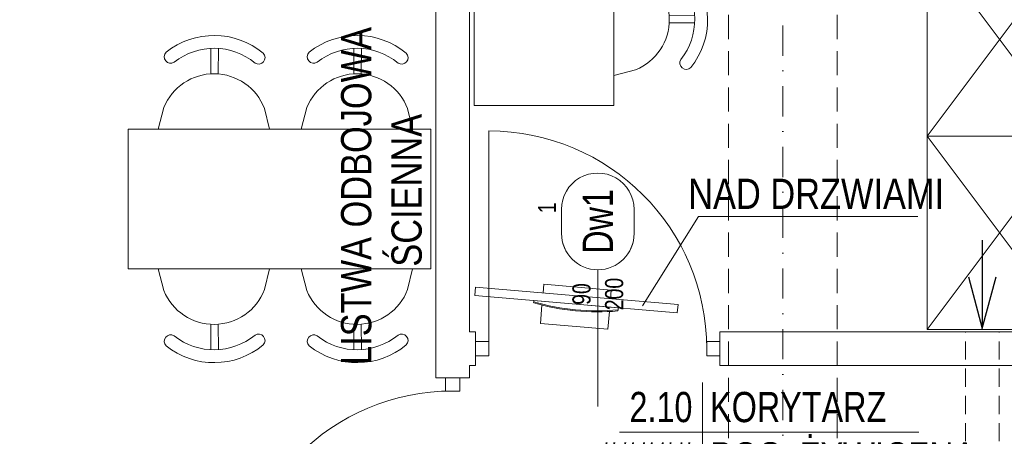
# Model space of a CAD drawing. Header units: millimetres. Extents: x -96593 to 66336, y -23969 to 7139.
# Tile 204 of 256: x -74652 to -74245, y -10117 to -9944. Entities that reach past the tile are written whole.
import ezdxf
from ezdxf.enums import TextEntityAlignment as Align

# ---------------------------------------------------------------- set-up
doc = ezdxf.new("R2010")
doc.units = ezdxf.units.MM
for name, pattern in [('DASHDOT', [1, 0.5, -0.25, 0, -0.25]), ('DASHED', [0.75, 0.5, -0.25]), ('DASHEDX2', [1.5, 1, -0.5])]:
    doc.linetypes.add(name, pattern=pattern)
for name, color, linetype, lineweight in [('BA_drz', 7, 'Continuous', 18), ('BA_met', 7, 'Continuous', 18), ('BA_sym', 7, 'Continuous', 18), ('BA_txc', 1, 'Continuous', 18), ('BA_txs', 2, 'Continuous', 18), ('mm_went_opis', 7, 'Continuous', 15), ('PG_OSIE', 1, 'DASHDOT', 18), ('PG_PODCIĄGI', 1, 'DASHED', 18), ('PG_PRZERYWANE_ŚREDNIE', 1, 'DASHEDX2', 18), ('PG_WYMIARY', 1, 'Continuous', 18), ('PG_WYPOSAŻENIE', 1, 'Continuous', 18), ('PG_ŚCIANY_DZIAŁOWE', 3, 'Continuous', 18)]:
    doc.layers.add(name, color=color, linetype=linetype, lineweight=lineweight)
doc.layers.add('BA_pom', color=6, linetype='Continuous', lineweight=18, plot=False)
doc.styles.add('BIKTS', font='bikromsw.shx', dxfattribs={"width": 0.85})
doc.styles.add('ROMANS', font='bikromsw.shx', dxfattribs={"width": 0.8})

# ---------------------------------------------------------------- blocks, each defined once
blk = doc.blocks.new('dr1h901')
at = {"color": 0}
blk.add_line((-0.5, 0), (-0.5, 1), dxfattribs=at)
blk.add_line((0, 0.3622), (0, -0.2655))
blk.add_arc((-0.5, 0), 1, 0, 90, dxfattribs=at)
blk = doc.blocks.new('jamb')
blk.add_lwpolyline([(-0.5, -0.5), (-0.5, 0.5), (0.5, 0.5), (0.5, -0.5)], close=True)
blk = doc.blocks.new('symdrz')
blk.add_lwpolyline([(-10, -30, -1), (-10, 30), (10, 30, -1), (10, -30)], format="xyb", close=True)
at = {"style": 'BIKTS', "width": 0.8}
blk.add_attdef('SZERDRZ', text='', height=25, dxfattribs=at).set_placement((77.15, 8.8), align=Align.CENTER)
blk.add_attdef('SYMDRZ', text='', height=25, dxfattribs=at).set_placement((0, 0), align=Align.MIDDLE)
blk.add_attdef('WYSDRZ', text='', height=25, dxfattribs=at).set_placement((77.15, -9.49), align=Align.TOP_CENTER)
blk = doc.blocks.new('bikmet')
blk.add_line((0, 1.65), (0, -1.65))
at = {"style": 'ROMANS', "width": 0.8}
blk.add_attdef('NRPOM', text='', height=1, dxfattribs=at).set_placement((-0.333, 0.333), align=Align.RIGHT)
blk.add_attdef('NWAPOM', (0.25, 0.333), '', height=1, dxfattribs=at)
blk.add_attdef('PODLOGA', text='', height=1.042, dxfattribs=at).set_placement((0.25, -0.333), align=Align.TOP_LEFT)
blk = doc.blocks.new('A$C5d8eeb17')
at = {"layer": 'PG_WYPOSAŻENIE', "color": 251, "true_color": 0x636466}
for p, q in [((38.75, 0), (38.75, 125)), ((38.75, 125), (96.51, 125)), ((96.51, 0), (96.51, 125)), ((29.78, 110.32), (38.75, 112.71)), ((5.34, 90.84), (15.88, 90.94)), ((5.37, 87.7), (15.91, 87.8)), ((38.75, 66.59), (30.19, 68.7)), ((29.78, 51.21), (38.75, 53.6)), ((5.34, 31.72), (15.88, 31.83)), ((5.37, 28.58), (15.91, 28.69)), ((38.75, 7.48), (30.19, 9.58)), ((96.51, 0), (38.75, 0))]:
    blk.add_line(p, q, dxfattribs=at)
for centre, radius, start, end in [((8.8, 107.44), 2.68, 328.6779, 134.2106), ((38.22, 89.59), 22.39, 112.1553, 248.9642), ((31.82, 89.53), 31.82, 141.4442, 219.6752), ((31.82, 89.53), 26.51, 141.4442, 219.6752), ((9.16, 71.17), 2.68, 226.9089, 32.4416), ((31.82, 30.41), 31.82, 141.4442, 219.6752), ((8.8, 48.32), 2.68, 328.6779, 134.2106), ((38.22, 30.47), 22.39, 112.1553, 248.9642), ((31.82, 30.41), 26.51, 141.4442, 219.6752), ((9.16, 12.05), 2.68, 226.9089, 32.4416)]:
    blk.add_arc(centre, radius, start, end, dxfattribs=at)
blk = doc.blocks.new('A$C819905f0')
at = {"layer": 'PG_WYMIARY', "color": 18, "true_color": 0x000000, "xscale": -1, "rotation": 90}
blk.add_blockref('A$C5d8eeb17', (296.25, 285.97), dxfattribs=at)
at = {"layer": 'PG_WYMIARY', "color": 18, "true_color": 0x000000, "rotation": 90}
blk.add_blockref('A$C5d8eeb17', (296.25, 150.72), dxfattribs=at)
at = {"layer": 'BA_txs', "color": 18, "true_color": 0x000000, "insert": (259.19, 90.83), "char_height": 12.5, "width": 265.5977, "attachment_point": 1, "rotation": 90, "style": 'BIKTS'}
blk.add_mtext('\\pi58.92981;LISTWA ODBOJOWA\\P\\pi95.61136; ŚCIENNA', dxfattribs=at)
blk = doc.blocks.new('A$C25dec356')
at = {"layer": 'PG_WYPOSAŻENIE', "color": 251, "true_color": 0x636466}
for p, q in [((18.97, 84.15), (21.08, 168.12)), ((21.08, 168.12), (28.08, 167.95)), ((23.85, 0), (28.08, 167.95)), ((18.19, 119.18), (17.31, 119.2)), ((19.85, 119.14), (18.09, 49.16)), ((18.19, 119.18), (19.85, 119.14)), ((1.41, 112.6), (0, 56.62)), ((1.41, 112.6), (16.02, 112.23)), ((26.67, 111.96), (33.84, 111.78)), ((33.84, 111.78), (32.43, 55.8)), ((18.97, 84.15), (16.85, 0.18)), ((0, 56.62), (15.19, 56.24)), ((16.28, 49.2), (17.16, 49.19)), ((18.09, 49.16), (17.16, 49.19)), ((25.26, 55.98), (32.43, 55.8)), ((16.85, 0.18), (23.85, 0))]:
    blk.add_line(p, q, dxfattribs=at)
for centre, radius, start, end in [((201.33, 81.48), 187.85, 168.41591, 189.89322), ((202.27, 81.46), 187.9, 168.41974, 189.88946)]:
    blk.add_arc(centre, radius, start, end, dxfattribs=at)
blk = doc.blocks.new('A$C4734549f')
at = {"layer": 'PG_WYPOSAŻENIE', "color": 251, "true_color": 0x636466}
for p, q in [((97.74, 46.81), (74.59, 9.88)), ((188.4, 46.81), (97.74, 46.81))]:
    blk.add_line(p, q, dxfattribs=at)
at = {"layer": 'PG_WYPOSAŻENIE', "color": 18, "true_color": 0x000000}
for points in [[(252.23, 80), (252.23, 160), (192.23, 160), (192.23, 80), (252.23, 80), (192.23, 160), (252.23, 160), (192.23, 80)], [(252.23, 0), (252.23, 80), (192.23, 80), (192.23, 0), (252.23, 0), (192.23, 80), (252.23, 80), (192.23, 0)]]:
    blk.add_lwpolyline(points, dxfattribs=at)
at = {"color": 18, "lineweight": 30, "true_color": 0x000000, "xscale": -0.4999999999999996, "yscale": 0.4999999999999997, "zscale": 0.4999999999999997, "rotation": 263.6633441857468}
blk.add_blockref('A$C25dec356', (4.26, 5.69), dxfattribs=at)
at = {"layer": 'PG_WYMIARY', "color": 18, "true_color": 0x000000, "rotation": 180}
blk.add_blockref('A$C5d8eeb17', (101.51, 217.7), dxfattribs=at)
at = {"layer": 'BA_txs', "color": 18, "true_color": 0x000000, "insert": (46.05, 285.08), "char_height": 12.5, "width": 265.5977, "attachment_point": 9, "rotation": 90, "style": 'BIKTS'}
blk.add_mtext('LISTWA ODBOJOWA\\P ŚCIENNA', dxfattribs=at)
blk = doc.blocks.new('A$C5DA075D8')
at = {"layer": 'BA_met', "color": 252}
blk.add_lwpolyline([(2238.78, 2114.22), (2362.58, 2114.22)], dxfattribs=at)
at = {"layer": 'mm_went_opis', "color": 252, "linetype": 'DASHED', "lineweight": 15, "ltscale": 15}
for p, q in [((2381.79, 1998), (2381.79, 2155.76)), ((2395.79, 1998), (2395.79, 2155.76))]:
    blk.add_line(p, q, dxfattribs=at)
at = {"layer": 'mm_went_opis', "color": 252, "lineweight": 30}
for points in [[(2388.77, 2193.62), (2388.77, 2157.17)], [(2383.08, 2178.42), (2388.77, 2157.17), (2394.47, 2178.42)]]:
    blk.add_lwpolyline(points, dxfattribs=at)
at = {"layer": 'PG_OSIE', "color": 252, "ltscale": 25}
blk.add_lwpolyline([(2306.34, 2784.36), (2306.34, 0)], dxfattribs=at)
at = {"layer": 'PG_PODCIĄGI', "color": 252, "ltscale": 20}
for points in [[(2283.84, 2631.76), (2283.84, 157.76)], [(2328.84, 2631.76), (2328.84, 157.76)]]:
    blk.add_lwpolyline(points, dxfattribs=at)
at = {"layer": 'PG_ŚCIANY_DZIAŁOWE', "color": 252}
for points in [[(2162.84, 2631.76), (2162.84, 2136.76), (2176.84, 2136.76), (2176.84, 2141.76), (2179.34, 2141.76), (2179.34, 2155.76), (2176.84, 2155.76), (2176.84, 2631.76), (2162.84, 2631.76)], [(2428.34, 2625.76), (2428.34, 2155.76), (2280.34, 2155.76), (2280.34, 2141.76), (2426.84, 2141.76), (2426.84, 2118.26), (2440.84, 2118.26), (2440.84, 2625.76), (2428.34, 2625.76)]]:
    blk.add_lwpolyline(points, dxfattribs=at)
at = {"layer": 'BA_drz', "color": 252}
for name, p, xscale, yscale, zscale in [('dr1h901', (2229.84, 2148.76), 90, 90, -90), ('jamb', (2182.09, 2148.76), -5.5, 5.999999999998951, 5.5), ('jamb', (2277.59, 2148.76), -5.5, 5.999999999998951, 5.5)]:
    blk.add_blockref(name, p, dxfattribs=dict(at, xscale=xscale, yscale=yscale, zscale=zscale))
for name, p, xscale, yscale, zscale, rotation in [('jamb', (2169.84, 2134.01), -5.5, 5.999999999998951, 5.5, 90), ('dr1h901', (2169.84, 2086.26), 90, 90, -90, 90.00000000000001)]:
    blk.add_blockref(name, p, dxfattribs=dict(at, xscale=xscale, yscale=yscale, zscale=zscale, rotation=rotation))
at = {"layer": 'BA_met', "color": 252}
ref = blk.add_blockref('bikmet', (2273.13, 2114.22), dxfattribs=dict(at, xscale=12.5, yscale=12.5, zscale=12.5))
ref.add_attrib('NRPOM', ' 2.10', dxfattribs={"layer": '0', "height": 12.5, "style": 'ROMANS', "width": 0.8}).set_placement((2268.97, 2118.39), align=Align.RIGHT)
ref.add_attrib('NWAPOM', 'KORYTARZ', (2276.26, 2118.39), dxfattribs={"layer": '0', "height": 12.5, "style": 'ROMANS', "width": 0.8})
ref.add_attrib('RAREA', '#####', dxfattribs={"layer": '0', "height": 13.021, "style": 'ROMANS', "width": 0.8}).set_placement((2268.97, 2110.06), align=Align.TOP_RIGHT)
ref.add_attrib('PODLOGA', 'POS. ŻYWICZNA', dxfattribs={"layer": '0', "height": 13.0208, "style": 'ROMANS', "width": 0.8}).set_placement((2276.26, 2110.06), align=Align.TOP_LEFT)
at = {"layer": 'BA_sym', "color": 252}
ref = blk.add_blockref('symdrz', (2229.84, 2201.35), dxfattribs=dict(at, xscale=-0.5000000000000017, yscale=0.5000000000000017, zscale=0.5000000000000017, rotation=269.9999952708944))
ref.add_attrib('Symdrz', 'Dw1', dxfattribs={"height": 12.5, "rotation": 90, "style": 'BIKTS', "width": 0.8}).set_placement((2229.84, 2201.35), align=Align.MIDDLE_CENTER)
ref.add_attrib('Szerdrz', '200', dxfattribs={"layer": 'BA_txc', "height": 7.5, "rotation": 90, "style": 'BIKTS', "width": 0.8}).set_placement((2236.59, 2171.35), align=Align.MIDDLE_CENTER)
ref.add_attrib('Wysdrz', '90', dxfattribs={"layer": 'BA_txc', "height": 7.5, "rotation": 90, "style": 'BIKTS', "width": 0.8}).set_placement((2223.09, 2171.35), align=Align.MIDDLE_CENTER)
ref.add_attrib('Sztuk', '1', (2212.59, 2204.78), dxfattribs={"layer": 'BA_pom', "height": 7.5, "rotation": 90, "style": 'BIKTS', "width": 0.8})
at = {"layer": 'PG_PRZERYWANE_ŚREDNIE', "color": 252}
for name, p in [('A$C819905f0', (1864.54, 1992.27)), ('A$C4734549f', (2173.73, 2156.65))]:
    blk.add_blockref(name, p, dxfattribs=at)
at = {"layer": 'BA_txs', "color": 252, "char_height": 12.5, "width": 265.5977, "attachment_point": 7, "style": 'BIKTS'}
for insert in [(2191.09, 2206.53), (1262.15, 2201.46)]:
    blk.add_mtext('\\pi76.13219;NAD DRZWIAMI', dxfattribs=dict(at, insert=insert))

msp = doc.modelspace()

# ---------------------------------------------------------------- block references
at = {"layer": 'BA_drz', "color": 252}
for name, p, xscale, yscale, zscale in [('dr1h901', (-74413.51, -10080.32), 90, 90, -90), ('jamb', (-74461.26, -10080.32), -5.5, 5.999999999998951, 5.5), ('jamb', (-74365.76, -10080.32), -5.5, 5.999999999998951, 5.5)]:
    msp.add_blockref(name, p, dxfattribs=dict(at, xscale=xscale, yscale=yscale, zscale=zscale))
for name, p, xscale, yscale, zscale, rotation in [('jamb', (-74473.51, -10095.07), -5.5, 5.999999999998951, 5.5, 89.99999999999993), ('dr1h901', (-74473.51, -10142.82), 90, 90, -90, 90.00000000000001)]:
    msp.add_blockref(name, p, dxfattribs=dict(at, xscale=xscale, yscale=yscale, zscale=zscale, rotation=rotation))
at = {"layer": 'BA_sym', "color": 252}
ref = msp.add_blockref('symdrz', (-74413.51, -10027.72), dxfattribs=dict(at, xscale=-0.5000000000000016, yscale=0.5000000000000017, zscale=0.5000000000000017, rotation=269.9999952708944))
ref.add_attrib('Symdrz', 'Dw1', dxfattribs={"height": 12.5, "rotation": 90, "style": 'BIKTS', "width": 0.8}).set_placement((-74413.51, -10027.72), align=Align.MIDDLE_CENTER)
ref.add_attrib('Szerdrz', '200', dxfattribs={"layer": 'BA_txc', "height": 7.5, "rotation": 90, "style": 'BIKTS', "width": 0.8}).set_placement((-74406.76, -10057.72), align=Align.MIDDLE_CENTER)
ref.add_attrib('Wysdrz', '90', dxfattribs={"layer": 'BA_txc', "height": 7.5, "rotation": 90, "style": 'BIKTS', "width": 0.8}).set_placement((-74420.26, -10057.72), align=Align.MIDDLE_CENTER)
ref.add_attrib('Sztuk', '1', (-74430.76, -10024.29), dxfattribs={"layer": 'BA_pom', "height": 7.5, "rotation": 90, "style": 'BIKTS', "width": 0.8})
at = {"layer": 'mm_went_opis', "color": 2, "lineweight": 60}
msp.add_blockref('A$C5DA075D8', (-76643.35, -12229.08), dxfattribs=at)

# ---------------------------------------------------------------- texts
at = {"layer": 'BA_txs', "color": 252, "char_height": 12.5, "width": 265.5977, "attachment_point": 7, "style": 'BIKTS'}
for insert in [(-74452.26, -10022.54), (-75381.2, -10027.61)]:
    msp.add_mtext('\\pi76.13219;NAD DRZWIAMI', dxfattribs=dict(at, insert=insert))

doc.saveas('drawing.dxf')
